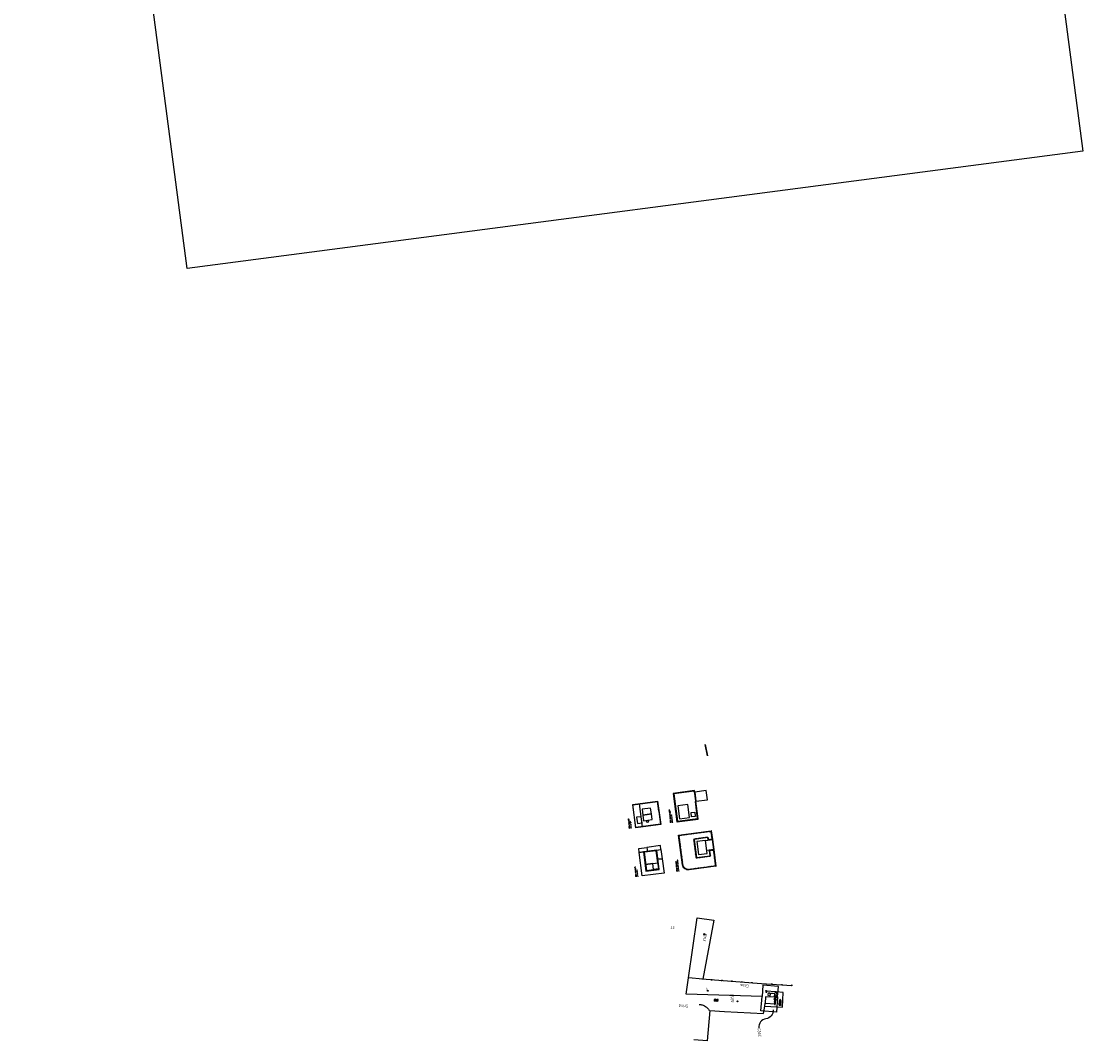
# Model space of a CAD drawing. Header units: metres. Extents: x 118052 to 118564, y 454784 to 455719.
# Tile 1 of 160: x 118052 to 118421, y 454784 to 455139. Entities that reach past the tile are written whole.
import ezdxf
from ezdxf.enums import TextEntityAlignment as Align

# ---------------------------------------------------------------- set-up
doc = ezdxf.new("R2010")
doc.units = ezdxf.units.M
doc.header["$LTSCALE"] = 0.5
doc.header["$PDMODE"] = 3
doc.header["$PDSIZE"] = 0.25
doc.layers.add('A03-001-01', color=1, linetype='Continuous')
doc.layers.add('DT_KADNO', color=7, linetype='Continuous')
doc.styles.add('100 ROMANS 2 MM KONINGSSTAL', font='romans.shx', dxfattribs={"height": 0.2})
doc.styles.add('ISO', font='gbenor.shx')

# ---------------------------------------------------------------- blocks, each defined once
blk = doc.blocks.new('Z01')
blk.add_point((0, 0))
at = {"style": 'ISO', "oblique": 15}
blk.add_attdef('Z01', text='', height=1.8, dxfattribs=at).set_placement((0, 0), align=Align.MIDDLE)
blk = doc.blocks.new('BIJPIJL')
at = {"layer": 'DT_KADNO', "color": 0, "linetype": 'ByBlock'}
blk.add_lwpolyline([(0, 0, -0.4), (0.5, 0, 0.4), (1, 0, 3.630656)], format="xyb", dxfattribs=at)
blk = doc.blocks.new('M02')
for radius in [0.5, 0.15]:
    blk.add_circle((0, 0), radius)
blk = doc.blocks.new('Q43')
blk.add_circle((0, 0), 0.5)
at = {"style": 'ISO'}
blk.add_text('w', height=1.8, dxfattribs=at).set_placement((1, 0))
blk = doc.blocks.new('Q24')
blk.add_circle((0, 0), 0.5)
at = {"style": 'ISO'}
blk.add_text('put', height=1.8, dxfattribs=at).set_placement((0.8, 0))
blk = doc.blocks.new('Q22')
blk.add_circle((0, 0), 0.5)
blk = doc.blocks.new('S014')
for p, q in [((0, -0.8), (4.2, 1.7)), ((0, 0.6), (1.8, 1.7)), ((5.1, -1.5), (0, 1.4)), ((2.6, -1.5), (0, 0)), ((1.1, -1.5), (6.1, 1.4)), ((6.1, -0.8), (1.9, 1.7)), ((3.5, -1.5), (6.1, 0)), ((6.1, 0.7), (4.4, 1.7))]:
    blk.add_line(p, q)
blk = doc.blocks.new('KP')
at = {"color": 0, "linetype": 'Continuous'}
for p, q in [((-0.8, 0), (0.8, 0)), ((0, 0.8), (0, -0.8))]:
    blk.add_line(p, q, dxfattribs=at)
blk = doc.blocks.new('S024')
for p, q in [((0, 1.2), (6.7, 1.2)), ((0, 0), (6.7, 0)), ((0.2, 1.2), (0.2, 0)), ((1.2, 1.5), (1.2, 1.2)), ((1.2, 0), (1.2, -1.2)), ((2.3, 1.2), (2.3, 0)), ((3.4, 1.5), (3.4, 1.2)), ((3.4, 0), (3.4, -1.2)), ((4.4, 1.2), (4.4, 0)), ((5.4, 1.5), (5.4, 1.2)), ((5.4, 0), (5.4, -1.2)), ((6.5, 1.2), (6.5, 0)), ((0, -1.2), (6.7, -1.2)), ((0.2, -1.2), (0.2, -1.5)), ((2.3, -1.2), (2.3, -1.5)), ((4.4, -1.2), (4.4, -1.5)), ((6.5, -1.2), (6.5, -1.5))]:
    blk.add_line(p, q)

msp = doc.modelspace()

# ---------------------------------------------------------------- linework, layer by layer
for points in [[(118290.21, 454883.26), (118289.4, 454887.19)], [(118290.3, 454883.27), (118289.48, 454887.2)], [(118285.59, 454870.62), (118285.54, 454870.96), (118278.5, 454870.04), (118279.75, 454860.52), (118286.79, 454861.45), (118286, 454867.45)], [(118285.59, 454870.62), (118285.71, 454870.64)], [(118285.71, 454870.64), (118285.78, 454870.65)], [(118285.92, 454869.05), (118285.99, 454869.06)], [(118267.61, 454858.64), (118266.57, 454866.57)], [(118272.88, 454867.47), (118273.33, 454864), (118273.27, 454863.99), (118272.81, 454867.46), (118272.88, 454867.47)], [(118286.13, 454867.47), (118286, 454867.45)], [(118286.13, 454867.47), (118286.2, 454867.47)], [(118290.41, 454853.95), (118290.3, 454854.84), (118285.52, 454854.21), (118286.34, 454847.91), (118291.12, 454848.54), (118290.87, 454850.47)], [(118289.52, 454853.83), (118291.9, 454854.14), (118292.36, 454850.67), (118289.98, 454850.36)], [(118293.12, 454844.87), (118292.36, 454850.67), (118291.9, 454854.14), (118291.5, 454857.21)], [(118272.5, 454850.41), (118272.56, 454850.41)], [(118292.13, 454852.4), (118292.2, 454852.41)], [(118272.76, 454848.9), (118272.69, 454848.89)], [(118272.97, 454847.31), (118272.9, 454847.3)], [(118288.2, 454805.69), (118309.03, 454804.17), (118319.49, 454803.48)], [(118310.15, 454796.27), (118316.28, 454795.91), (118316.57, 454801.01), (118314.03, 454801.22), (118313.95, 454799.33)], [(118310.2, 454797.29), (118313.8, 454797.06), (118313.95, 454799.33), (118310.34, 454799.53), (118310.2, 454797.29)], [(118314.03, 454801.22), (118310.47, 454801.48), (118310.46, 454801.29)], [(118311.96, 454800.63), (118311.9, 454799.58), (118313.49, 454799.49), (118313.56, 454800.54), (118311.96, 454800.63)], [(118313.76, 454796.6), (118313.46, 454798.93), (118313.75, 454799.38)], [(118313.54, 454799.35), (118313.55, 454799.56)], [(118313.93, 454799.54), (118313.55, 454799.56)], [(118313.92, 454799.33), (118313.93, 454799.54)], [(118313.92, 454799.33), (118313.92, 454799.33)], [(118291.06, 454794.68), (118296.08, 454794.4), (118309.64, 454793.64), (118310.15, 454796.27), (118310.2, 454797.29)], [(118291.06, 454794.68), (118290.13, 454784.21), (118285.44, 454784.49)]]:
    msp.add_lwpolyline(points)
for points in [[(118287.01, 454861.27), (118285.71, 454871.19), (118278.28, 454870.21), (118279.58, 454860.3)], [(118286.93, 454861.33), (118285.65, 454871.11), (118278.35, 454870.15), (118279.64, 454860.38)], [(118285.78, 454870.65), (118286.2, 454867.47), (118290.17, 454867.99), (118289.75, 454871.17)], [(118265.27, 454858.26), (118264.21, 454866.34), (118272.88, 454867.47), (118273.94, 454859.4)], [(118265.33, 454858.34), (118264.29, 454866.28), (118272.82, 454867.39), (118273.86, 454859.46)], [(118270.71, 454863.08), (118270.45, 454865.07), (118267.48, 454864.68), (118267.74, 454862.69)], [(118283.91, 454861.87), (118283.32, 454866.34), (118279.85, 454865.88), (118280.44, 454861.42)], [(118267.44, 454859.93), (118267.16, 454862.11), (118265.57, 454861.9), (118265.86, 454859.72)], [(118270.97, 454861.1), (118270.71, 454863.08), (118267.74, 454862.69), (118268, 454860.71)], [(118284.69, 454862.08), (118284.5, 454863.53), (118285.75, 454863.69), (118285.94, 454862.24)], [(118290.11, 454849.32), (118289.52, 454853.83), (118286.53, 454853.44), (118287.12, 454848.92)], [(118291.97, 454854.15), (118291.57, 454857.22), (118291.5, 454857.21), (118291.9, 454854.14)], [(118292.43, 454850.68), (118291.97, 454854.15), (118291.9, 454854.14), (118292.36, 454850.67)], [(118266.47, 454849.69), (118266.29, 454851.07), (118269.13, 454851.44), (118269.31, 454850.06)], [(118273.43, 454843.8), (118272.56, 454850.48), (118267.95, 454849.88), (118268.83, 454843.2)], [(118273.35, 454843.86), (118272.5, 454850.41), (118268.03, 454849.82), (118268.89, 454843.28)], [(118272.97, 454846.03), (118272.41, 454850.29), (118268.15, 454849.73), (118268.7, 454845.47)], [(118273.24, 454843.95), (118272.41, 454850.29), (118268.15, 454849.73), (118268.98, 454843.39)], [(118274.04, 454850.68), (118273.86, 454852.06), (118269.13, 454851.44), (118269.31, 454850.06)], [(118272.97, 454847.31), (118272.56, 454850.48), (118274.04, 454850.68), (118274.46, 454847.51)], [(118293.19, 454844.88), (118292.43, 454850.68), (118292.36, 454850.67), (118293.12, 454844.87)], [(118267.95, 454849.88), (118268.83, 454843.2), (118273.43, 454843.8), (118272.97, 454847.31), (118274.46, 454847.51), (118275.11, 454842.51), (118267.54, 454841.52), (118266.47, 454849.69)], [(118271.46, 454843.71), (118271.18, 454845.8), (118268.7, 454845.47), (118268.98, 454843.39)], [(118271.46, 454843.71), (118271.18, 454845.8), (118272.97, 454846.03), (118273.24, 454843.95)]]:
    msp.add_lwpolyline(points, close=True)
for points in [[(118291.5, 454857.21), (118293.12, 454844.87), (118283.78, 454843.64, -0.414214), (118281.53, 454845.37), (118280.18, 454855.73)], [(118290.87, 454850.47), (118292.36, 454850.67), (118293.12, 454844.87), (118283.78, 454843.64, -0.414214), (118281.53, 454845.37), (118280.18, 454855.73), (118291.5, 454857.21), (118291.9, 454854.14), (118290.41, 454853.95), (118290.3, 454854.84), (118285.52, 454854.21), (118286.34, 454847.91), (118291.12, 454848.54)], [(118291.09, 454850.3, -0.520567), (118291.59, 454850.37, -0.520567), (118292.08, 454850.43, -0.520567), (118292.24, 454850.05, -0.520567), (118292.3, 454849.55, -0.520567), (118292.37, 454849.06, -0.520567), (118292.43, 454848.56, -0.520567), (118292.5, 454848.07, -0.520567), (118292.56, 454847.57, -0.520567), (118292.63, 454847.07, -0.520567), (118292.69, 454846.58, -0.520567), (118292.76, 454846.08, -0.520567), (118292.82, 454845.59, -0.520567), (118292.89, 454845.09, -0.520567), (118292.45, 454844.98, -0.520567), (118291.95, 454844.92, -0.520567), (118291.45, 454844.85, -0.520567), (118290.96, 454844.79, -0.520567), (118290.46, 454844.72, -0.520567), (118289.97, 454844.66, -0.520567), (118289.47, 454844.59, -0.520567), (118288.98, 454844.53, -0.520567), (118288.48, 454844.46, -0.520567), (118287.98, 454844.4, -0.520567), (118287.49, 454844.33, -0.520567), (118286.99, 454844.27, -0.520567), (118286.5, 454844.2, -0.520567), (118286, 454844.14, -0.520567), (118285.51, 454844.07, -0.520567), (118285.01, 454844.01, -0.520567), (118284.51, 454843.94, -0.520567), (118284.02, 454843.88, -0.520567), (118283.52, 454843.83, -0.520567), (118283.03, 454843.9, -0.520567), (118282.57, 454844.1, -0.520567), (118282.19, 454844.41, -0.520567), (118281.91, 454844.83, -0.520567), (118281.75, 454845.3, -0.520567), (118281.68, 454845.79, -0.520567), (118281.61, 454846.29, -0.520567), (118281.55, 454846.78, -0.520567), (118281.48, 454847.28, -0.520567), (118281.42, 454847.78, -0.520567), (118281.35, 454848.27, -0.520567), (118281.29, 454848.77, -0.520567), (118281.22, 454849.26, -0.520567), (118281.16, 454849.76, -0.520567), (118281.09, 454850.25, -0.520567), (118281.03, 454850.75, -0.520567), (118280.96, 454851.25, -0.520567), (118280.9, 454851.74, -0.520567), (118280.83, 454852.24, -0.520567), (118280.77, 454852.73, -0.520567), (118280.7, 454853.23, -0.520567), (118280.64, 454853.73, -0.520567), (118280.57, 454854.22, -0.520567), (118280.51, 454854.72, -0.520567), (118280.44, 454855.21, -0.520567), (118280.55, 454855.58, -0.520567), (118281.05, 454855.64, -0.520567), (118281.54, 454855.71, -0.520567), (118282.04, 454855.77, -0.520567), (118282.53, 454855.84, -0.520567), (118283.03, 454855.9, -0.520567), (118283.53, 454855.97, -0.520567), (118284.02, 454856.03, -0.520567), (118284.52, 454856.1, -0.520567), (118285.01, 454856.16, -0.520567), (118285.51, 454856.23, -0.520567), (118286, 454856.29, -0.520567), (118286.5, 454856.36, -0.520567), (118287, 454856.42, -0.520567), (118287.49, 454856.49, -0.520567), (118287.99, 454856.55, -0.520567), (118288.48, 454856.62, -0.520567), (118288.98, 454856.68, -0.520567), (118289.47, 454856.75, -0.520567), (118289.97, 454856.81, -0.520567), (118290.47, 454856.88, -0.520567), (118290.96, 454856.94, -0.520567), (118291.34, 454856.86, -0.520567), (118291.41, 454856.36, -0.520567), (118291.47, 454855.87, -0.520567), (118291.54, 454855.37, -0.520567), (118291.6, 454854.88, -0.520567), (118291.67, 454854.38, -0.520567), (118291.25, 454854.26, -0.520567), (118290.75, 454854.19, -0.520567), (118290.54, 454854.5, -0.520567), (118290.48, 454854.99, -0.520567), (118290.04, 454855.01, -0.520567), (118289.54, 454854.94, -0.520567), (118289.05, 454854.88, -0.520567), (118288.55, 454854.81, -0.520567), (118288.06, 454854.75, -0.520567), (118287.56, 454854.68, -0.520567), (118287.07, 454854.62, -0.520567), (118286.57, 454854.55, -0.520567), (118286.07, 454854.49, -0.520567), (118285.58, 454854.42, -0.520567), (118285.32, 454854.17, -0.520567), (118285.39, 454853.68, -0.520567), (118285.45, 454853.18, -0.520567), (118285.52, 454852.69, -0.520567), (118285.58, 454852.19, -0.520567), (118285.65, 454851.69, -0.520567), (118285.71, 454851.2, -0.520567), (118285.78, 454850.7, -0.520567), (118285.84, 454850.21, -0.520567), (118285.91, 454849.71, -0.520567), (118285.97, 454849.21, -0.520567), (118286.04, 454848.72, -0.520567), (118286.1, 454848.22, -0.520567), (118286.17, 454847.73, -0.520567), (118286.63, 454847.75, -0.520567), (118287.13, 454847.82, -0.520567), (118287.62, 454847.88, -0.520567), (118288.12, 454847.95, -0.520567), (118288.61, 454848.01, -0.520567), (118289.11, 454848.08, -0.520567), (118289.6, 454848.14, -0.520567), (118290.1, 454848.21, -0.520567), (118290.6, 454848.27, -0.520567), (118291.09, 454848.34, -0.520567), (118291.32, 454848.61, -0.520567), (118291.25, 454849.11, -0.520567), (118291.19, 454849.6, -0.520567)]]:
    msp.add_lwpolyline(points, format="xyb", close=True)
at = {"color": 253}
for points in [[(118283.6, 454806.15), (118286.62, 454826.96)], [(118286.62, 454826.96), (118292.38, 454826.16), (118288.62, 454805.66), (118283.6, 454806.15)], [(118282.78, 454800.47), (118283.6, 454806.15)], [(118314.58, 454799.5), (118314.86, 454803.09), (118309.46, 454803.51), (118309.16, 454799.64)], [(118309.16, 454799.64), (118282.78, 454800.47)], [(118314.58, 454799.5), (118314.16, 454794.19), (118308.77, 454794.61), (118309.16, 454799.64)]]:
    msp.add_lwpolyline(points, dxfattribs=at)
for points in [[(118287.27, 454796.86, -0.06486), (118288.41, 454796.66)], [(118288.41, 454796.66, -0.065469), (118289.46, 454796.17)], [(118289.46, 454796.17, -0.064717), (118290.23, 454795.53)], [(118290.23, 454795.53, -0.065574), (118290.81, 454794.72)]]:
    msp.add_lwpolyline(points, format="xyb")
msp.add_circle((118269.36, 454860.43), 0.369)
at = {"layer": 'A03-001-01', "color": 6}
msp.add_lwpolyline([(118109.3, 455052.67), (118051.64, 455492.41), (118363.01, 455533.23), (118420.66, 455093.5)], close=True, dxfattribs=at)

# ---------------------------------------------------------------- block references
at = {"color": 253}
ref = msp.add_blockref('Z01', (118289.1, 454821.31), dxfattribs=dict(at, rotation=97.46987594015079))
ref.add_attrib('Z01A', '3148', dxfattribs={"color": 0, "height": 1, "rotation": 78.491, "style": 'ISO'}).set_placement((118289.35, 454820.06), align=Align.MIDDLE)
for name, p, xscale, yscale, zscale, rotation in [('Q24', (118290.3, 454801.57), 0.25, 0.25, 0.25, 97.46985834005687), ('Q22', (118319.49, 454803.48), 0.25, 0.25, 0.25, 97.46985834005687), ('S014', (118293.93, 454798.34), 0.25, 0.25, 0.25, 178.7968938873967), ('Q22', (118310.63, 454801.62), 0.25, 0.25, 0.25, 97.46985834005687), ('Q22', (118310.67, 454801.13), 0.25, 0.25, 0.25, 97.46985834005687), ('Q43', (118311.33, 454800.09), 0.25, 0.25, 0.25, 97.46985834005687), ('Q22', (118311.54, 454800.75), 0.25, 0.25, 0.25, 97.46985834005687), ('Q43', (118314.09, 454798.49), 0.25, 0.25, 0.25, 97.46985834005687), ('Q22', (118313.82, 454801.08), 0.25, 0.25, 0.25, 97.46985834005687), ('Q43', (118314.1, 454799.24), 0.25, 0.25, 0.25, 97.46985834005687), ('M02', (118300.61, 454797.93), 0.25, 0.25, 0.25, 97.46985834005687), ('S024', (118315.41, 454796.51), 0.2499999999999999, 0.2499999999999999, 0.2499999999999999, 85.554440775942)]:
    msp.add_blockref(name, p, dxfattribs=dict(xscale=xscale, yscale=yscale, zscale=zscale, rotation=rotation))
at = {"color": 3, "xscale": 0.25, "yscale": 0.25, "zscale": 0.25}
for p, rotation in [((118291.63, 454805.44), 355.8290500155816), ((118295.13, 454805.18), 355.8290500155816), ((118298.62, 454804.93), 355.8290500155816), ((118302.11, 454804.67), 355.8290500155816), ((118305.6, 454804.42), 355.8290500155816), ((118312.51, 454803.94), 356.258566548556), ((118316.01, 454803.71), 356.258566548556)]:
    msp.add_blockref('KP', p, dxfattribs=dict(at, rotation=rotation))
ref = msp.add_blockref('M02', (118300.61, 454797.93), dxfattribs=dict(xscale=0.25, yscale=0.25, zscale=0.25, rotation=97.46985834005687))
ref.add_attrib('M02', '4010', (118299.43, 454797.56), dxfattribs={"color": 0, "height": 1, "rotation": 95.8848})
at = {"color": 253}
ref = msp.add_blockref('Z01', (118315.49, 454798.37), dxfattribs=dict(at, rotation=97.46987594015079))
ref.add_attrib('Z01', '2923', dxfattribs={"color": 0, "height": 1, "rotation": 97.4699, "style": 'ISO'}).set_placement((118308.22, 454787.1), align=Align.MIDDLE)
at = {"color": 253, "xscale": 8.001913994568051, "yscale": 8.001913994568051, "zscale": 8.001913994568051, "rotation": 231.7554544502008}
msp.add_blockref('BIJPIJL', (118313, 454794.96), dxfattribs=at)

# ---------------------------------------------------------------- texts
at = {"color": 253, "style": 'ISO'}
msp.add_text('37', height=1, rotation=172.738, dxfattribs=at).set_placement((118278.96, 454824.02))
at = {"style": 'ISO'}
for s, height, rotation, p in [('Gras', 1, 176.2015, (118304.62, 454803.77)), ('stelcon', 0.35, 176.5484, (118313.33, 454801.06)), ('schakelkast', 0.35, 97.4699, (118313.62, 454796.69)), ('Grind', 1, 176.5296, (118283.62, 454796.69))]:
    msp.add_text(s, height=height, rotation=rotation, dxfattribs=at).set_placement(p)
at = {"char_height": 0.4, "attachment_point": 1, "rotation": 97.4699, "style": '100 ROMANS 2 MM KONINGSSTAL'}
for s, insert in [('RGM Zegveld\\P{\\H0.5x;t.h.v. Molenweg 41}', (118262.96, 454857.96)), ('RGM Driebruggen\\P{\\H0.5x;t.h.v. Groendijck 20}', (118277.27, 454860)), ('RGM Waarder\\P{\\H0.5x;t.h.v. Prins Bernhardstraat 81}', (118279.48, 454843.08)), ('RGM Kamerik\\P{\\H0.5x;t.h.v. Voorhuis 49}', (118265.23, 454841.21))]:
    msp.add_mtext_dynamic_manual_height_columns(s, width=5.5101, gutter_width=1, heights=[0], dxfattribs=dict(at, insert=insert))

doc.saveas('drawing.dxf')
